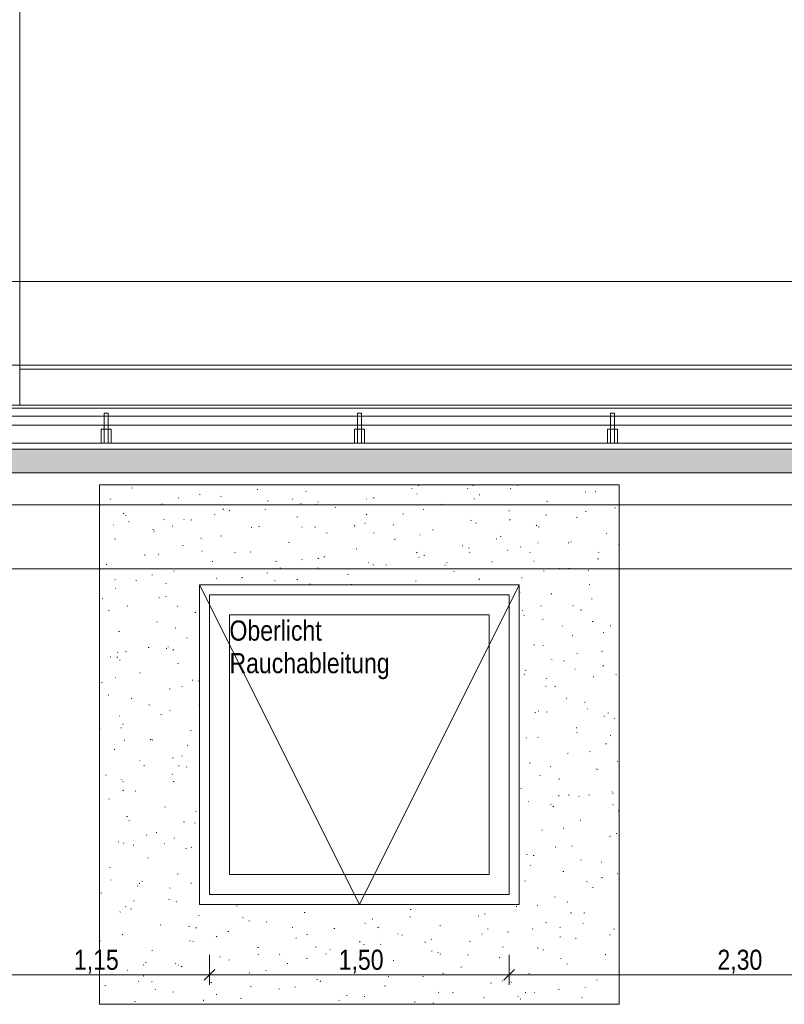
# Model space of a CAD drawing. Extents: x -720 to 300, y 62 to 1112.
# Tile 54 of 60: x -149 to -72, y 711 to 809. Entities that reach past the tile are written whole.
import ezdxf
from ezdxf.lldxf.tags import DXFTag

# ---------------------------------------------------------------- set-up
doc = ezdxf.new("R2010")
doc.units = 0
doc.layers.get('0').update_dxf_attribs({"lineweight": 13})
for name, color, linetype, lineweight, true_color in [('30 -36 Dächer- 3 Dachbeläge', 9, 'Continuous', 15, 0x808080), ('30 -36 Dächer- 3 Dachbeläge Gründach', 9, 'Continuous', 9, 0x808080), ('30 -36 Dächer- 4 Dachbekleidungen', 9, 'Continuous', 9, 0x808080), ('60- 61 allgemeine Ausstattung- 4 Terrassen', 9, 'Continuous', 9, 0x808080), ('70 -72 Beschriftung- 1 Beschriftung allgemein', 7, 'Continuous', 9, 0xff6633), ('70 -76 Bemaßung- 2 Allgemein', 9, 'Continuous', 5, 0x808080)]:
    doc.layers.add(name, color=color, linetype=linetype, lineweight=lineweight, true_color=true_color)
for name, color, linetype, lineweight in [('40 -43 Lüftungsanlagen - Entrauchung', 7, 'Continuous', 9), ('70 -71 Achsen- 1 Gebäudeachsen', 7, 'STRICHPUNKT2-A06DN9U3MF', 18), ('70 -73 Bauteildarst.- 2 verdeckt 0.15', 7, 'grob-A06DN9U4MF', 15)]:
    doc.layers.add(name, color=color, linetype=linetype, lineweight=lineweight)
doc.styles.get("Standard").update_dxf_attribs({"font": 'ARIALN.TTF'})
tags = doc.linetypes.add('grob-A06DN9U4MF', pattern=[14, 3, -8, 3]).pattern_tags.tags
tags[8:9] = [DXFTag(74, 4), DXFTag(75, 0), DXFTag(340, '0'), DXFTag(46, 0.0), DXFTag(50, 0.0), DXFTag(44, 0.0), DXFTag(45, 0.0)]
tags[6:7] = [DXFTag(74, 4), DXFTag(75, 0), DXFTag(340, '0'), DXFTag(46, 0.0), DXFTag(50, 0.0), DXFTag(44, 0.0), DXFTag(45, 0.0)]
tags[4:5] = [DXFTag(74, 4), DXFTag(75, 0), DXFTag(340, '0'), DXFTag(46, 0.0), DXFTag(50, 0.0), DXFTag(44, 0.0), DXFTag(45, 0.0)]
tags = doc.linetypes.add('STRICHPUNKT2-A06DN9U3MF', pattern=[12.7, 6.35, -3.175, 0, -3.175]).pattern_tags.tags
tags[10:11] = [DXFTag(74, 4), DXFTag(75, 0), DXFTag(340, '0'), DXFTag(46, 0.0), DXFTag(50, 0.0), DXFTag(44, 0.0), DXFTag(45, 0.0)]
tags[8:9] = [DXFTag(74, 4), DXFTag(75, 0), DXFTag(340, '0'), DXFTag(46, 0.0), DXFTag(50, 0.0), DXFTag(44, 0.0), DXFTag(45, 0.0)]
tags[6:7] = [DXFTag(74, 4), DXFTag(75, 0), DXFTag(340, '0'), DXFTag(46, 0.0), DXFTag(50, 0.0), DXFTag(44, 0.0), DXFTag(45, 0.0)]
tags[4:5] = [DXFTag(74, 4), DXFTag(75, 0), DXFTag(340, '0'), DXFTag(46, 0.0), DXFTag(50, 0.0), DXFTag(44, 0.0), DXFTag(45, 0.0)]

# ---------------------------------------------------------------- blocks, each defined once
blk = doc.blocks.new('Referenz-A06DN9U5MF')
at = {"layer": '30 -36 Dächer- 3 Dachbeläge', "color": 0, "linetype": 'Continuous', "ltscale": 0.15}
for p, q in [((76.456, 766.512), (-606.85, 766.512)), ((-603.05, 764.112), (76.456, 764.112))]:
    blk.add_line(p, q, dxfattribs=at)
at = {"layer": '30 -36 Dächer- 3 Dachbeläge', "color": 0, "lineweight": 9}
for p, q in [((-603.05, 764.112), (76.456, 764.112)), ((-137.635, 762.603), (-137.559, 762.622)), ((-127.031, 762.906), (-127.006, 762.912)), ((-125.044, 762.436), (-125.051, 762.506)), ((-120.246, 762.257), (-120.169, 762.276)), ((-109.641, 762.56), (-109.564, 762.579)), ((-108.929, 762.828), (-108.936, 762.899)), ((-103.994, 762.529), (-104.02, 762.559)), ((-103.507, 762.857), (-103.434, 762.827)), ((-99.753, 762.565), (-99.678, 762.542)), ((-99.036, 762.863), (-98.959, 762.883)), ((-92.251, 762.214), (-92.175, 762.233)), ((-91.243, 762.282), (-91.17, 762.252)), ((-139.746, 761.509), (-139.803, 761.455)), ((-132.997, 761.631), (-132.924, 761.601)), ((-130.851, 761.954), (-130.774, 761.973)), ((-128.706, 761.779), (-128.693, 761.747)), ((-124.066, 761.304), (-123.989, 761.323)), ((-121.528, 761.528), (-121.586, 761.474)), ((-119.006, 761.222), (-118.931, 761.199)), ((-114.124, 761.49), (-114.15, 761.52)), ((-113.461, 761.608), (-113.384, 761.627)), ((-109.059, 762.01), (-109.085, 762.039)), ((-103.311, 761.547), (-103.369, 761.494)), ((-102.856, 761.911), (-102.78, 761.93)), ((-96.071, 761.262), (-95.995, 761.281)), ((-134.671, 761.001), (-134.594, 761.02)), ((-128.461, 760.509), (-128.525, 760.464)), ((-127.886, 760.352), (-127.809, 760.371)), ((-124.253, 760.452), (-124.28, 760.481)), ((-120.734, 761.056), (-120.661, 761.027)), ((-119.189, 760.971), (-119.215, 761)), ((-117.281, 760.655), (-117.204, 760.674)), ((-108.47, 760.482), (-108.397, 760.452)), ((-106.676, 760.959), (-106.6, 760.978)), ((-99.891, 760.309), (-99.815, 760.328)), ((-92.223, 760.263), (-92.148, 760.24)), ((-89.286, 760.613), (-89.21, 760.632)), ((-138.491, 760.049), (-138.414, 760.068)), ((-138.26, 759.88), (-138.184, 759.857)), ((-137.96, 759.256), (-137.887, 759.226)), ((-134.383, 759.413), (-134.41, 759.442)), ((-132.43, 759.471), (-132.395, 759.468)), ((-131.706, 759.4), (-131.629, 759.419)), ((-129.318, 759.932), (-129.345, 759.961)), ((-121.101, 759.703), (-121.025, 759.722)), ((-114.116, 759.975), (-114.18, 759.93)), ((-110.496, 760.006), (-110.42, 760.025)), ((-103.711, 759.357), (-103.635, 759.376)), ((-99.77, 759.44), (-99.835, 759.395)), ((-96.206, 759.907), (-96.133, 759.877)), ((-93.106, 759.66), (-93.03, 759.679)), ((-139.448, 758.893), (-139.475, 758.922)), ((-135.526, 758.447), (-135.45, 758.466)), ((-135.376, 758.259), (-135.383, 758.329)), ((-133.516, 758.833), (-133.574, 758.78)), ((-125.697, 758.681), (-125.624, 758.652)), ((-124.921, 758.75), (-124.845, 758.769)), ((-120.619, 758.691), (-120.584, 758.689)), ((-119.261, 758.651), (-119.268, 758.722)), ((-115.299, 758.853), (-115.357, 758.799)), ((-114.316, 759.054), (-114.24, 759.073)), ((-111.476, 758.92), (-111.401, 758.897)), ((-107.531, 758.405), (-107.455, 758.424)), ((-103.145, 759.043), (-103.153, 759.114)), ((-97.082, 758.872), (-97.14, 758.818)), ((-96.926, 758.708), (-96.85, 758.727)), ((-139.346, 757.495), (-139.27, 757.514)), ((-130.73, 757.578), (-130.654, 757.555)), ((-128.741, 757.798), (-128.665, 757.817)), ((-121.956, 757.149), (-121.88, 757.168)), ((-118.136, 758.101), (-118.06, 758.12)), ((-113.433, 758.107), (-113.36, 758.077)), ((-111.351, 757.452), (-111.275, 757.471)), ((-108.808, 757.912), (-108.773, 757.91)), ((-101.169, 757.532), (-101.096, 757.502)), ((-100.746, 757.755), (-100.67, 757.774)), ((-93.66, 757.197), (-93.686, 757.227)), ((-90.141, 758.059), (-90.065, 758.078)), ((-132.561, 756.845), (-132.485, 756.865)), ((-130.66, 756.306), (-130.587, 756.277)), ((-125.776, 756.196), (-125.7, 756.215)), ((-115.171, 756.5), (-115.095, 756.519)), ((-109.07, 756.177), (-109.128, 756.124)), ((-104.566, 756.803), (-104.49, 756.822)), ((-103.947, 756.618), (-103.871, 756.595)), ((-103.79, 756.158), (-103.816, 756.188)), ((-100.012, 756.382), (-99.999, 756.349)), ((-98.725, 756.678), (-98.751, 756.707)), ((-97.782, 756.154), (-97.705, 756.173)), ((-96.997, 757.133), (-96.962, 757.131)), ((-93.962, 757.106), (-93.885, 757.125)), ((-90.853, 756.197), (-90.911, 756.143)), ((-88.906, 756.957), (-88.85, 756.935)), ((-136.381, 755.893), (-136.305, 755.912)), ((-134.911, 755.993), (-134.975, 755.948)), ((-129.596, 755.244), (-129.52, 755.263)), ((-127.287, 756.158), (-127.345, 756.104)), ((-123.2, 755.276), (-123.124, 755.253)), ((-120.566, 755.458), (-120.63, 755.413)), ((-118.991, 755.547), (-118.915, 755.566)), ((-118.396, 755.732), (-118.323, 755.702)), ((-108.855, 755.639), (-108.881, 755.668)), ((-108.386, 755.851), (-108.31, 755.87)), ((-101.602, 755.201), (-101.525, 755.22)), ((-97.362, 755.259), (-97.37, 755.329)), ((-90.997, 755.505), (-90.92, 755.524)), ((76.456, 754.512), (-593.85, 754.512)), ((-140.201, 754.941), (-140.125, 754.96)), ((-133.416, 754.291), (-133.34, 754.311)), ((-129.593, 754.474), (-129.6, 754.545)), ((-122.811, 754.595), (-122.735, 754.614)), ((-118.985, 754.6), (-119.011, 754.629)), ((-113.92, 755.119), (-113.946, 755.149)), ((-113.477, 754.867), (-113.485, 754.937)), ((-112.207, 754.898), (-112.13, 754.917)), ((-106.22, 754.924), (-106.285, 754.879)), ((-106.132, 755.157), (-106.059, 755.127)), ((-105.422, 754.249), (-105.345, 754.268)), ((-96.417, 754.316), (-96.341, 754.293)), ((-94.817, 754.552), (-94.74, 754.571)), ((-93.869, 754.582), (-93.796, 754.553)), ((-91.875, 754.389), (-91.939, 754.344)), ((-139.275, 753.463), (-139.333, 753.409)), ((-137.236, 753.339), (-137.16, 753.358)), ((-135.623, 753.931), (-135.55, 753.902)), ((-129.115, 753.561), (-129.141, 753.59)), ((-126.632, 753.642), (-126.555, 753.661)), ((-124.05, 754.08), (-124.076, 754.11)), ((-123.359, 753.357), (-123.286, 753.327)), ((-121.058, 753.483), (-121.116, 753.429)), ((-116.027, 753.946), (-115.95, 753.965)), ((-109.242, 753.296), (-109.165, 753.316)), ((-102.841, 753.502), (-102.898, 753.448)), ((-98.637, 753.6), (-98.56, 753.619)), ((-139.244, 752.522), (-139.271, 752.551)), ((-134.18, 753.042), (-134.206, 753.071)), ((-119.847, 752.993), (-119.77, 753.012)), ((-115.67, 752.974), (-115.594, 752.951)), ((-91.852, 752.951), (-91.776, 752.97)), ((-140.586, 751.556), (-140.513, 751.527)), ((-134.923, 751.631), (-134.848, 751.608)), ((-134.272, 751.737), (-134.195, 751.756)), ((-98.832, 752.207), (-98.759, 752.178)), ((-95.672, 751.998), (-95.596, 752.017)), ((-91.579, 751.474), (-91.586, 751.545)), ((-88.887, 752.014), (-88.85, 752.003)), ((-88.887, 751.349), (-88.85, 751.358)), ((-139.925, 750.297), (-139.932, 750.368)), ((-138.092, 750.785), (-138.015, 750.804)), ((-133.046, 750.788), (-133.103, 750.734)), ((-98.521, 750.307), (-98.548, 750.336)), ((-96.612, 750.827), (-96.669, 750.773)), ((-93.456, 750.826), (-93.483, 750.856)), ((-92.707, 750.397), (-92.631, 750.416)), ((-131.307, 750.136), (-131.23, 750.155)), ((-98.325, 749.873), (-98.389, 749.828)), ((-96.527, 749.444), (-96.451, 749.463)), ((-135.127, 749.183), (-135.051, 749.202)), ((-133.285, 748.607), (-133.212, 748.577)), ((-94.53, 748.821), (-94.494, 748.819)), ((-91.531, 749.258), (-91.458, 749.228)), ((-89.742, 748.795), (-89.666, 748.814)), ((-138.947, 748.231), (-138.871, 748.25)), ((-132.162, 747.582), (-132.086, 747.601)), ((-93.563, 747.843), (-93.486, 747.862)), ((-90.382, 748.151), (-90.44, 748.097)), ((-135.982, 746.629), (-135.906, 746.648)), ((-134.141, 746.513), (-134.149, 746.583)), ((-133.976, 746.671), (-134.002, 746.7)), ((-133.466, 746.426), (-133.53, 746.381)), ((-97.383, 746.89), (-97.306, 746.909)), ((-96.494, 746.883), (-96.421, 746.853)), ((-139.802, 745.677), (-139.726, 745.696)), ((-139.116, 745.684), (-139.041, 745.661)), ((-139.041, 746.151), (-139.067, 746.18)), ((-138.805, 745.418), (-138.862, 745.364)), ((-138.248, 746.231), (-138.175, 746.202)), ((-95.587, 745.431), (-95.574, 745.398)), ((-93.08, 746.067), (-93.005, 746.044)), ((-90.598, 746.241), (-90.521, 746.26)), ((-133.017, 745.028), (-132.941, 745.047)), ((-98.238, 744.336), (-98.161, 744.355)), ((-94.418, 745.288), (-94.341, 745.308)), ((-93.252, 744.455), (-93.279, 744.485)), ((-90.429, 744.822), (-90.494, 744.777)), ((-139.306, 743.626), (-139.271, 743.624)), ((-136.837, 744.075), (-136.761, 744.094)), ((-131.586, 743.382), (-131.511, 743.359)), ((-98.317, 743.936), (-98.344, 743.965)), ((-96.128, 743.512), (-96.135, 743.583)), ((-91.453, 743.687), (-91.377, 743.706)), ((-89.193, 743.933), (-89.12, 743.903)), ((-140.658, 743.123), (-140.581, 743.142)), ((-133.873, 742.474), (-133.796, 742.493)), ((-132.575, 742.742), (-132.633, 742.689)), ((-130.947, 743.282), (-130.874, 743.252)), ((-96.141, 742.781), (-96.199, 742.727)), ((-95.273, 742.734), (-95.197, 742.753)), ((-139.916, 741.909), (-139.98, 741.864)), ((-137.693, 741.521), (-137.616, 741.54)), ((-94.156, 741.558), (-94.083, 741.528)), ((-135.91, 740.907), (-135.837, 740.877)), ((-130.908, 740.872), (-130.85, 740.887)), ((-92.308, 741.133), (-92.232, 741.152)), ((-92.062, 740.51), (-92.027, 740.507)), ((-138.837, 739.78), (-138.863, 739.809)), ((-134.728, 739.92), (-134.652, 739.939)), ((-133.772, 740.3), (-133.798, 740.329)), ((-97.273, 740.12), (-97.198, 740.097)), ((-96.879, 740.305), (-96.944, 740.26)), ((-96.128, 740.18), (-96.052, 740.199)), ((-90.344, 739.728), (-90.352, 739.798)), ((-89.912, 740.106), (-89.97, 740.052)), ((-89.343, 739.531), (-89.267, 739.55)), ((-140.85, 738.522), (-140.8, 738.502)), ((-138.69, 738.551), (-138.698, 738.621)), ((-138.548, 738.967), (-138.472, 738.986)), ((-93.163, 738.579), (-93.087, 738.598)), ((-135.78, 737.436), (-135.704, 737.413)), ((-131.763, 738.318), (-131.687, 738.337)), ((-98.114, 737.565), (-98.14, 737.594)), ((-96.984, 737.626), (-96.907, 737.645)), ((-93.049, 738.084), (-93.075, 738.114)), ((-89.743, 737.818), (-89.668, 737.795)), ((-138.334, 737.372), (-138.392, 737.319)), ((-135.583, 737.366), (-135.507, 737.385)), ((-132.02, 736.858), (-132.085, 736.813)), ((-90.199, 736.977), (-90.122, 736.996)), ((-139.403, 736.413), (-139.327, 736.432)), ((-133.573, 735.582), (-133.5, 735.553)), ((-132.618, 735.764), (-132.542, 735.783)), ((-94.019, 736.025), (-93.942, 736.044)), ((-91.819, 736.233), (-91.746, 736.204)), ((-136.839, 735.315), (-136.803, 735.312)), ((-136.438, 734.812), (-136.362, 734.831)), ((-132.907, 734.766), (-132.914, 734.837)), ((-132.105, 734.697), (-132.162, 734.643)), ((-97.839, 735.072), (-97.762, 735.091)), ((-95.671, 734.736), (-95.728, 734.682)), ((-91.163, 734.48), (-91.15, 734.447)), ((-88.984, 735.254), (-89.049, 735.209)), ((-140.259, 733.859), (-140.182, 733.878)), ((-133.568, 733.928), (-133.594, 733.958)), ((-96.782, 733.858), (-96.709, 733.829)), ((-91.054, 734.423), (-90.978, 734.442)), ((-138.633, 733.409), (-138.659, 733.438)), ((-138.536, 733.207), (-138.463, 733.178)), ((-133.474, 733.21), (-133.397, 733.229)), ((-98.694, 732.518), (-98.618, 732.537)), ((-94.874, 733.471), (-94.798, 733.49)), ((-138.47, 732.342), (-138.535, 732.297)), ((-137.294, 732.257), (-137.217, 732.277)), ((-94.893, 731.766), (-94.9, 731.837)), ((-93.936, 731.872), (-93.861, 731.849)), ((-92.845, 731.713), (-92.871, 731.743)), ((-91.909, 731.869), (-91.833, 731.888)), ((-89.595, 732.198), (-89.559, 732.196)), ((-89.441, 732.06), (-89.499, 732.007)), ((-139.973, 731.489), (-139.897, 731.466)), ((-134.329, 730.656), (-134.253, 730.675)), ((-97.91, 731.194), (-97.936, 731.223)), ((-95.729, 730.917), (-95.653, 730.936)), ((-95.434, 730.738), (-95.499, 730.693)), ((-89.481, 730.909), (-89.408, 730.879)), ((-138.149, 729.703), (-138.073, 729.722)), ((-131.235, 730.257), (-131.162, 730.228)), ((-88.944, 730.268), (-88.868, 730.287)), ((-137.863, 729.327), (-137.921, 729.273)), ((-132.443, 729.187), (-132.368, 729.164)), ((-131.364, 729.054), (-131.288, 729.073)), ((-92.764, 729.315), (-92.688, 729.334)), ((-136.198, 727.882), (-136.125, 727.853)), ((-135.184, 728.102), (-135.108, 728.121)), ((-133.364, 727.557), (-133.391, 727.587)), ((-96.585, 728.363), (-96.508, 728.382)), ((-94.444, 728.534), (-94.371, 728.504)), ((-89.8, 727.713), (-89.723, 727.733)), ((-89.11, 727.981), (-89.117, 728.052)), ((-139.004, 727.149), (-138.928, 727.168)), ((-138.429, 727.038), (-138.456, 727.067)), ((-137.456, 726.805), (-137.463, 726.875)), ((-134.371, 727.003), (-134.336, 727.001)), ((-131.634, 726.652), (-131.692, 726.598)), ((-95.2, 726.69), (-95.258, 726.637)), ((-93.62, 726.761), (-93.543, 726.78)), ((-132.219, 726.5), (-132.143, 726.519)), ((-98.13, 725.925), (-98.054, 725.902)), ((-97.44, 725.809), (-97.363, 725.828)), ((-136.039, 725.548), (-135.963, 725.567)), ((-97.706, 724.823), (-97.732, 724.852)), ((-92.641, 725.342), (-92.667, 725.372)), ((-90.655, 725.159), (-90.579, 725.178)), ((-139.859, 724.595), (-139.783, 724.614)), ((-133.075, 723.946), (-132.998, 723.965)), ((-94.475, 724.207), (-94.399, 724.226)), ((-88.971, 724.015), (-89.028, 723.961)), ((-139.703, 723.373), (-139.689, 723.34)), ((-137.025, 722.775), (-137.089, 722.729)), ((-136.895, 722.994), (-136.818, 723.013)), ((-136.636, 723.24), (-136.561, 723.217)), ((-131.672, 723.02), (-131.68, 723.09)), ((-98.295, 723.255), (-98.219, 723.274)), ((-92.106, 723.209), (-92.033, 723.179)), ((-90.6, 723.623), (-90.524, 723.6)), ((-140.715, 722.041), (-140.638, 722.06)), ((-133.86, 722.558), (-133.787, 722.528)), ((-95.33, 721.653), (-95.254, 721.672)), ((-91.51, 722.605), (-91.434, 722.624)), ((-138.225, 720.667), (-138.252, 720.696)), ((-137.393, 721.281), (-137.451, 721.228)), ((-133.93, 721.392), (-133.853, 721.411)), ((-133.16, 721.186), (-133.187, 721.216)), ((-127.145, 720.743), (-127.069, 720.762)), ((-99.15, 720.7), (-99.074, 720.72)), ((-97.069, 720.834), (-96.996, 720.804)), ((-93.989, 721.171), (-94.053, 721.126)), ((-138.823, 720.183), (-138.75, 720.153)), ((-137.75, 720.44), (-137.674, 720.459)), ((-130.965, 719.791), (-130.889, 719.81)), ((-120.36, 720.094), (-120.284, 720.113)), ((-109.774, 719.628), (-109.781, 719.698)), ((-109.755, 720.397), (-109.679, 720.416)), ((-102.97, 719.748), (-102.894, 719.767)), ((-102.323, 719.978), (-102.248, 719.955)), ((-93.658, 720.02), (-93.666, 720.09)), ((-92.365, 720.051), (-92.289, 720.07)), ((-134.785, 718.838), (-134.709, 718.857)), ((-126.56, 719.608), (-126.487, 719.579)), ((-125.889, 719.235), (-125.896, 719.306)), ((-124.18, 719.141), (-124.104, 719.16)), ((-114.296, 719.033), (-114.223, 719.004)), ((-113.575, 719.445), (-113.499, 719.464)), ((-106.79, 718.796), (-106.714, 718.815)), ((-96.186, 719.099), (-96.109, 719.118)), ((-92.437, 718.971), (-92.464, 719.001)), ((-138.605, 717.886), (-138.529, 717.905)), ((-131.904, 718.691), (-131.868, 718.689)), ((-131.164, 718.606), (-131.221, 718.552)), ((-129.129, 717.724), (-129.194, 717.678)), ((-128, 718.189), (-127.924, 718.208)), ((-121.576, 718.636), (-121.501, 718.613)), ((-120.093, 717.912), (-120.057, 717.91)), ((-117.395, 718.492), (-117.319, 718.511)), ((-112.947, 718.625), (-113.004, 718.572)), ((-111.008, 717.975), (-110.995, 717.943)), ((-110.611, 717.843), (-110.534, 717.862)), ((-102.567, 717.932), (-102.593, 717.962)), ((-102.032, 718.459), (-101.959, 718.429)), ((-100.006, 718.146), (-99.929, 718.165)), ((-97.502, 718.452), (-97.528, 718.481)), ((-94.73, 718.645), (-94.787, 718.591)), ((-89.769, 717.884), (-89.696, 717.855)), ((-89.401, 718.45), (-89.324, 718.469)), ((-140.829, 717.293), (-140.754, 717.27)), ((-131.82, 717.237), (-131.744, 717.256)), ((-131.523, 717.233), (-131.45, 717.204)), ((-121.215, 717.54), (-121.139, 717.559)), ((-114.784, 717.189), (-114.849, 717.144)), ((-114.431, 716.891), (-114.354, 716.91)), ((-112.697, 716.893), (-112.723, 716.923)), ((-108.282, 717.133), (-108.246, 717.131)), ((-107.632, 717.413), (-107.658, 717.442)), ((-103.826, 717.194), (-103.749, 717.213)), ((-94.793, 717.676), (-94.718, 717.653)), ((-93.221, 717.497), (-93.144, 717.516)), ((-135.64, 716.284), (-135.564, 716.303)), ((-125.036, 716.587), (-124.959, 716.606)), ((-124.935, 715.931), (-124.992, 715.877)), ((-122.827, 715.854), (-122.853, 715.884)), ((-119.259, 716.658), (-119.186, 716.629)), ((-118.251, 715.938), (-118.174, 715.957)), ((-117.762, 716.374), (-117.788, 716.403)), ((-114.046, 716.334), (-113.971, 716.311)), ((-107.646, 716.242), (-107.569, 716.261)), ((-106.995, 716.084), (-106.922, 716.054)), ((-106.717, 715.95), (-106.775, 715.896)), ((-103.99, 715.843), (-103.998, 715.913)), ((-100.439, 716.654), (-100.503, 716.609)), ((-97.041, 716.545), (-96.964, 716.564)), ((-96.471, 716.354), (-96.435, 716.351)), ((-90.256, 715.896), (-90.18, 715.915)), ((-139.46, 715.332), (-139.384, 715.351)), ((-136.486, 714.858), (-136.413, 714.829)), ((-136.221, 715.058), (-136.228, 715.129)), ((-133.299, 714.991), (-133.224, 714.968)), ((-132.957, 714.815), (-132.983, 714.845)), ((-128.856, 715.635), (-128.779, 715.654)), ((-127.892, 715.335), (-127.918, 715.364)), ((-122.071, 714.986), (-121.994, 715.005)), ((-120.106, 715.451), (-120.113, 715.521)), ((-111.466, 715.289), (-111.389, 715.308)), ((-100.861, 715.592), (-100.784, 715.611)), ((-94.732, 715.509), (-94.659, 715.48)), ((-94.076, 714.943), (-94, 714.962)), ((-138.022, 714.296), (-138.048, 714.325)), ((-132.676, 714.682), (-132.599, 714.702)), ((-125.891, 714.033), (-125.814, 714.052)), ((-124.222, 714.283), (-124.149, 714.254)), ((-115.286, 714.337), (-115.209, 714.356)), ((-106.516, 714.032), (-106.441, 714.009)), ((-104.681, 714.64), (-104.605, 714.659)), ((-97.896, 713.991), (-97.82, 714.01)), ((-140.316, 712.778), (-140.239, 712.797)), ((-136.922, 713.236), (-136.98, 713.182)), ((-136.496, 713.73), (-136.419, 713.749)), ((-135.579, 713.207), (-135.644, 713.162)), ((-129.711, 713.081), (-129.634, 713.1)), ((-119.106, 713.384), (-119.03, 713.403)), ((-118.705, 713.255), (-118.763, 713.202)), ((-111.958, 713.709), (-111.885, 713.679)), ((-108.501, 713.687), (-108.425, 713.707)), ((-101.716, 713.038), (-101.64, 713.057)), ((-100.488, 713.275), (-100.546, 713.221)), ((-99.695, 713.134), (-99.622, 713.105)), ((-91.111, 713.342), (-91.035, 713.361)), ((-135.278, 712.422), (-135.265, 712.389)), ((-133.531, 712.128), (-133.454, 712.147)), ((-129.185, 711.908), (-129.112, 711.879)), ((-125.769, 712.689), (-125.694, 712.666)), ((-122.926, 712.432), (-122.85, 712.451)), ((-121.234, 712.673), (-121.299, 712.628)), ((-116.141, 711.783), (-116.065, 711.802)), ((-112.321, 712.735), (-112.245, 712.754)), ((-106.889, 712.138), (-106.953, 712.093)), ((-105.536, 712.086), (-105.46, 712.105)), ((-98.207, 712.058), (-98.215, 712.129)), ((-97.298, 712.081), (-97.325, 712.11)), ((-94.931, 712.389), (-94.855, 712.408)), ((-92.233, 712.6), (-92.26, 712.63)), ((-137.351, 711.176), (-137.275, 711.195)), ((-130.438, 711.274), (-130.445, 711.344)), ((-126.746, 711.479), (-126.67, 711.498)), ((-116.921, 711.334), (-116.848, 711.304)), ((-114.322, 711.666), (-114.33, 711.736)), ((-109.356, 711.133), (-109.28, 711.152)), ((-107.428, 711.042), (-107.455, 711.071)), ((-102.363, 711.561), (-102.39, 711.591)), ((-98.986, 711.729), (-98.911, 711.706)), ((-98.751, 711.437), (-98.675, 711.456)), ((-92.543, 711.603), (-92.608, 711.558))]:
    blk.add_line(p, q, dxfattribs=at)
at = {"layer": '30 -36 Dächer- 3 Dachbeläge', "color": 0, "linetype": 'Continuous', "lineweight": 9, "ltscale": 0.13}
for p, q in [((-140.85, 762.912), (-140.85, 710.912)), ((-88.85, 762.912), (-140.85, 762.912)), ((-88.85, 710.912), (-88.85, 762.912)), ((-130.85, 720.912), (-130.85, 752.912)), ((-130.85, 752.912), (-98.85, 752.912)), ((-98.85, 752.912), (-98.85, 720.912)), ((-98.85, 720.912), (-130.85, 720.912)), ((-140.85, 710.912), (-88.85, 710.912))]:
    blk.add_line(p, q, dxfattribs=at)
at = {"layer": '30 -36 Dächer- 3 Dachbeläge', "color": 0, "linetype": 'Continuous', "lineweight": 0, "ltscale": 0.13}
for points in [[(-603.05, 764.112), (-606.85, 766.512), (76.456, 766.512)], [(-603.05, 764.112), (76.456, 766.512), (76.456, 765.469)], [(-603.05, 764.112), (76.456, 765.469), (76.456, 764.112)]]:
    blk.add_solid(points, dxfattribs=at)
at = {"layer": '30 -36 Dächer- 3 Dachbeläge Gründach', "color": 0, "linetype": 'Continuous', "ltscale": 0.13}
blk.add_line((76.456, 760.912), (-593.85, 760.912), dxfattribs=at)
at = {"layer": '30 -36 Dächer- 4 Dachbekleidungen', "color": 0, "linetype": 'Continuous', "ltscale": 0.13}
for p, q in [((-600.45, 770.612), (76.456, 770.612)), ((-139.983, 770.112), (-140.383, 770.112)), ((-140.383, 770.112), (-140.383, 768.512)), ((-139.983, 768.512), (-139.983, 770.112)), ((-114.65, 770.112), (-115.05, 770.112)), ((-115.05, 770.112), (-115.05, 768.512)), ((-114.65, 768.512), (-114.65, 770.112)), ((-89.317, 770.112), (-89.717, 770.112)), ((-89.717, 770.112), (-89.717, 768.512)), ((-89.317, 768.512), (-89.317, 770.112)), ((76.456, 769.812), (-600.45, 769.812)), ((-600.45, 768.912), (76.456, 768.912)), ((-140.383, 768.512), (-140.683, 768.512)), ((-140.683, 768.512), (-140.683, 767.112)), ((-140.383, 767.112), (-140.383, 768.512)), ((-140.383, 768.512), (-139.983, 768.512)), ((-139.983, 768.512), (-139.983, 767.112)), ((-139.983, 768.512), (-139.683, 768.512)), ((-139.683, 768.512), (-139.683, 767.112)), ((-115.05, 768.512), (-115.35, 768.512)), ((-115.35, 768.512), (-115.35, 767.112)), ((-115.05, 767.112), (-115.05, 768.512)), ((-115.05, 768.512), (-114.65, 768.512)), ((-114.65, 768.512), (-114.65, 767.112)), ((-114.65, 768.512), (-114.35, 768.512)), ((-114.35, 768.512), (-114.35, 767.112)), ((-89.717, 768.512), (-90.017, 768.512)), ((-90.017, 768.512), (-90.017, 767.112)), ((-89.717, 767.112), (-89.717, 768.512)), ((-89.717, 768.512), (-89.317, 768.512)), ((-89.317, 768.512), (-89.317, 767.112)), ((-89.317, 768.512), (-89.017, 768.512)), ((-89.017, 768.512), (-89.017, 767.112)), ((76.456, 767.112), (-600.45, 767.112)), ((-140.683, 767.112), (-140.383, 767.112)), ((-139.983, 767.112), (-140.383, 767.112)), ((-139.683, 767.112), (-139.983, 767.112)), ((-115.35, 767.112), (-115.05, 767.112)), ((-114.65, 767.112), (-115.05, 767.112)), ((-114.35, 767.112), (-114.65, 767.112)), ((-90.017, 767.112), (-89.717, 767.112)), ((-89.317, 767.112), (-89.717, 767.112)), ((-89.017, 767.112), (-89.317, 767.112))]:
    blk.add_line(p, q, dxfattribs=at)
at = {"layer": '40 -43 Lüftungsanlagen - Entrauchung', "color": 0}
for p, q in [((-130.85, 752.912), (-98.85, 752.912)), ((-130.85, 720.912), (-130.85, 752.912)), ((-130.85, 752.912), (-114.85, 720.912)), ((-114.85, 720.912), (-98.85, 752.912)), ((-98.85, 752.912), (-98.85, 720.912)), ((-98.85, 720.912), (-130.85, 720.912))]:
    blk.add_line(p, q, dxfattribs=at)
at = {"layer": '40 -43 Lüftungsanlagen - Entrauchung', "color": 0, "linetype": 'Continuous', "ltscale": 0.13}
for p, q in [((-127.85, 749.912), (-101.85, 749.912)), ((-127.85, 723.912), (-127.85, 749.912)), ((-101.85, 749.912), (-101.85, 723.912)), ((-101.85, 723.912), (-127.85, 723.912))]:
    blk.add_line(p, q, dxfattribs=at)
at = {"layer": '60- 61 allgemeine Ausstattung- 4 Terrassen', "color": 0, "linetype": 'Continuous', "ltscale": 0.13}
for p, q in [((-148.85, 1003.912), (-148.85, 770.912)), ((-148.85, 774.512), (-4.85, 774.512)), ((-148.85, 770.912), (-148.85, 774.512)), ((-148.85, 770.912), (-156.85, 770.912)), ((-4.85, 770.912), (-148.85, 770.912))]:
    blk.add_line(p, q, dxfattribs=at)
at = {"layer": '70 -71 Achsen- 1 Gebäudeachsen', "color": 0, "linetype": 'STRICHPUNKT2-A06DN9U3MF', "ltscale": 0.18}
blk.add_line((-682.489, 774.912), (76.456, 774.912), dxfattribs=at)
at = {"layer": '70 -73 Bauteildarst.- 2 verdeckt 0.15', "color": 0, "linetype": 'grob-A06DN9U4MF', "ltscale": 0.15}
for p, q in [((-129.85, 751.912), (-99.85, 751.912)), ((-129.85, 721.912), (-129.85, 751.912)), ((-99.85, 751.912), (-99.85, 721.912)), ((-99.85, 721.912), (-129.85, 721.912))]:
    blk.add_line(p, q, dxfattribs=at)
at = {"layer": '70 -76 Bemaßung- 2 Allgemein', "color": 0, "linetype": 'Continuous', "ltscale": 0.13}
for p, q in [((76.456, 783.285), (-151.789, 783.285)), ((-129.85, 715.864), (-129.85, 712.864)), ((-129.85, 715.864), (-129.85, 712.864)), ((-99.85, 715.864), (-99.85, 712.864)), ((-99.85, 715.864), (-99.85, 712.864)), ((-130.91, 713.864), (-151.789, 713.864)), ((-129.35, 713.864), (-130.91, 713.864)), ((-129.319, 714.394), (-130.38, 713.333)), ((-130.38, 713.333), (-129.319, 714.394)), ((-130.35, 713.864), (-128.789, 713.864)), ((-100.91, 713.864), (-128.789, 713.864)), ((-99.35, 713.864), (-100.91, 713.864)), ((-99.319, 714.394), (-100.38, 713.333)), ((-100.38, 713.333), (-99.319, 714.394)), ((-100.35, 713.864), (-98.789, 713.864)), ((-54.91, 713.864), (-98.789, 713.864))]:
    blk.add_line(p, q, dxfattribs=at)
at = {"layer": '70 -72 Beschriftung- 1 Beschriftung allgemein', "color": 0, "linetype": 'Continuous', "ltscale": 0.13, "char_height": 2.01377, "attachment_point": 1, "rotation": 359.99467}
for s, insert in [('{\\fArial Narrow;Oberlicht}', (-127.85, 749.34)), ('{\\fArial Narrow;Rauchableitung}', (-127.85, 746.081))]:
    blk.add_mtext(s, dxfattribs=dict(at, insert=insert))
at = {"layer": '70 -76 Bemaßung- 2 Allgemein', "color": 0, "linetype": 'Continuous', "ltscale": 0.13, "char_height": 2.01377, "attachment_point": 1}
for s, insert in [('{\\fArial Narrow;1,15}', (-143.424, 716.379)), ('{\\fArial Narrow;1,50}', (-116.918, 716.379)), ('{\\fArial Narrow;2,30}', (-79.009, 716.379))]:
    blk.add_mtext(s, dxfattribs=dict(at, insert=insert))

msp = doc.modelspace()

# ---------------------------------------------------------------- block references
at = {"color": 8, "lineweight": 13, "ltscale": 0.13, "true_color": 0x808080}
msp.add_blockref('Referenz-A06DN9U5MF', (0, 0), dxfattribs=at)

doc.saveas('drawing.dxf')
